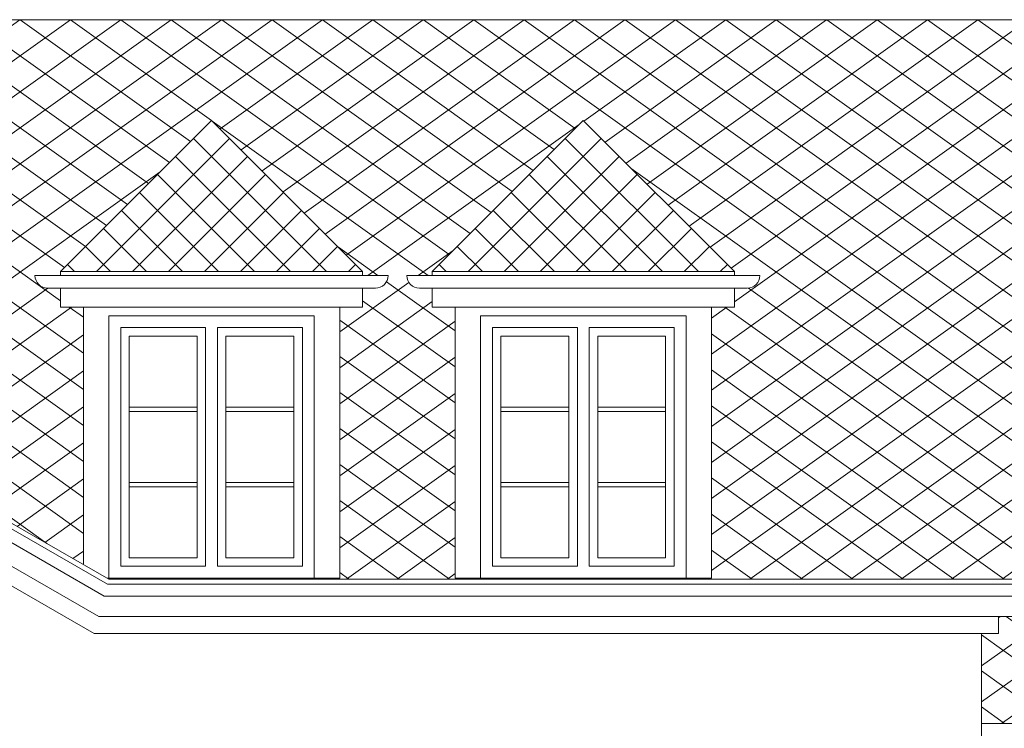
# Model space of a CAD drawing. Extents: x -394022 to -71759, y -12022 to 18278.
# Tile 76 of 91: x -105134 to -99334, y 7930 to 12101. Entities that reach past the tile are written whole.
import ezdxf

# ---------------------------------------------------------------- set-up
doc = ezdxf.new("R2010")
doc.units = 0
doc.header["$MEASUREMENT"] = 0
doc.layers.add('arch wypelnienia_Nr_Pióra__2', color=7, linetype='Continuous', lineweight=13, true_color=0x7f7f7f)
for name, color, linetype, lineweight in [('INWENT DACH_Nr_Pióra__21', 7, 'Continuous', 13), ('INWENT ODWODNIENIE_Nr_Pióra__5', 7, 'Continuous', 13), ('INWENT. OKNA_Nr_Pióra__21', 7, 'Continuous', 13), ('INWENT.ŚCIANY_Nr_Pióra__21', 7, 'Continuous', 13)]:
    doc.layers.add(name, color=color, linetype=linetype, lineweight=lineweight)

msp = doc.modelspace()

# ---------------------------------------------------------------- hatches: boundary and pattern name
at = {"layer": 'arch wypelnienia_Nr_Pióra__2', "linetype": 'Continuous'}
h = msp.add_hatch(dxfattribs=at)
h.set_pattern_fill('Concrete_Block', color=256, style=0, pattern_type=2)
h.set_pattern_definition([(35.5377, (-95628.74, 12100.65), (-148.4924, 106.066), []), (144.4623, (-95628.74, 12100.65), (148.4924, 106.066), [])])
h.paths.add_polyline_path([(-106568.7, 12100.6), (-106568.7, 11203.2), (-106263.7, 11508.2), (-105373.7, 10618.2), (-105373.7, 10594.7), (-105223.7, 10594.7, -0.411875), (-105298.7, 10520.3), (-105373.7, 10520.3), (-105373.7, 10408.2), (-105508.7, 10408.2), (-105508.7, 9324.8), (-104758.7, 8894.3), (-104758.7, 10408.2), (-104893.7, 10408.2), (-104893.7, 10520.3), (-104968.7, 10520.3, -0.411875), (-105043.7, 10594.7), (-104893.7, 10594.7), (-104893.7, 10595.3), (-104893.7, 10618.2), (-104003.7, 11508.2), (-103113.7, 10618.2), (-103113.7, 10595.3), (-102963.7, 10595.3, -0.414214), (-103038.7, 10520.3), (-103113.7, 10520.3), (-103113.7, 10408.2), (-103248.7, 10408.2), (-103248.7, 8813.2), (-104617.4, 8813.2), (-104608.7, 8808.2), (-99138.7, 8808.2), (-99138.7, 8778.2), (-99168.7, 8778.2), (-99168.7, 8708.2), (-99268.7, 8708.2), (-99268.7, 8588.2), (-99368.7, 8588.2), (-99368.7, 8488.2), (-99468.7, 8488.2), (-99468.7, 7957.6), (-88298.7, 7957.6), (-88298.7, 7993.2), (-88318.7, 7993.2), (-88318.7, 8023.2), (-88338.7, 8023.2), (-88338.7, 8053.2), (-88358.7, 8053.2), (-88358.7, 8075), (-88367.1, 8075), (-88367.1, 8145.4), (-87898.7, 8765), (-87898.7, 10653.2), (-88098.7, 10653.2), (-88098.7, 10793.4), (-88173.7, 10793.4, -0.406237), (-88248.7, 10868.4), (-88098.7, 10869), (-86394.4, 12100.6), (-86948.7, 12100.6), (-86948.7, 11774.4), (-88138.7, 11774.4), (-88138.7, 12100.6), (-92528.7, 12100.6), (-92528.7, 12000.6), (-93328.7, 12000.6), (-93328.7, 12100.6), (-95628.7, 12100.6), (-95628.7, 11013.2), (-95133.7, 11508.2), (-94243.7, 10618.2), (-94243.7, 10594.7), (-94093.7, 10595.3, -0.414214), (-94168.7, 10520.3), (-94243.7, 10520.3), (-94243.7, 10408.2), (-94378.7, 10408.2), (-94378.7, 8813.2), (-95888.7, 8813.2), (-95888.7, 10408.2), (-96023.7, 10408.2), (-96023.7, 10520.3), (-96098.7, 10520.3, -0.411875), (-96173.7, 10594.7), (-96023.7, 10594.7), (-96023.7, 10595.3), (-96023.7, 10618.2), (-95703.8, 10938.1), (-96268.7, 10938.1), (-96268.7, 12100.6)], flags=0)
h.paths.add_polyline_path([(-91658.7, 10520.3, -0.411875), (-91733.7, 10594.7), (-91583.7, 10594.7), (-91583.7, 10618.2), (-90693.7, 11508.2), (-89803.7, 10618.2), (-89803.7, 10594.7), (-89653.7, 10594.7, -0.411875), (-89728.7, 10520.3), (-89803.7, 10520.3), (-89803.7, 10408.2), (-89938.7, 10408.2), (-89938.7, 8813.2), (-90088.7, 8813.2), (-91298.7, 8813.2), (-91448.7, 8813.2), (-91448.7, 10408.2), (-91583.7, 10408.2), (-91583.7, 10520.3)], flags=0)
h.paths.add_polyline_path([(-93948.7, 10520.3, -0.411875), (-94023.7, 10594.7), (-93873.7, 10594.7), (-93873.7, 10618.2), (-92983.7, 11508.2), (-92093.7, 10618.2), (-92093.7, 10594.7), (-91943.7, 10594.7, -0.411875), (-92018.7, 10520.3), (-92093.7, 10520.3), (-92093.7, 10408.2), (-92228.7, 10408.2), (-92228.7, 8813.2), (-92378.7, 8813.2), (-93588.7, 8813.2), (-93738.7, 8813.2), (-93738.7, 10408.2), (-93873.7, 10408.2), (-93873.7, 10520.3)], flags=0)
h.paths.add_polyline_path([(-98743.7, 10594.7), (-98593.7, 10594.7), (-98593.7, 10595.3), (-98593.7, 10618.2), (-97703.7, 11508.2), (-96813.7, 10618.2), (-96813.7, 10595.3), (-96663.7, 10595.3, -0.414214), (-96738.7, 10520.3), (-96813.7, 10520.3), (-96813.7, 10408.2), (-96948.7, 10408.2), (-96948.7, 8813.2), (-98458.7, 8813.2), (-98458.7, 10408.2), (-98593.7, 10408.2), (-98593.7, 10520.3), (-98668.7, 10520.3, -0.411875)], flags=0)
h.paths.add_polyline_path([(-102778.7, 10520.3, -0.411875), (-102853.7, 10594.7), (-102703.7, 10594.7), (-102703.7, 10595.3), (-102703.7, 10618.2), (-101813.7, 11508.2), (-100923.7, 10618.2), (-100923.7, 10595.3), (-100773.7, 10595.3, -0.414214), (-100848.7, 10520.3), (-100923.7, 10520.3), (-100923.7, 10408.2), (-101058.7, 10408.2), (-101058.7, 8813.2), (-102568.7, 8813.2), (-102568.7, 10408.2), (-102703.7, 10408.2), (-102703.7, 10520.3)], flags=0)
h = msp.add_hatch(dxfattribs=at)
h.set_pattern_fill('Concrete_Block', color=256, style=0, pattern_type=2)
h.set_pattern_definition([(45, (-104003.74, 11508.18), (-106.066, 106.066), []), (135, (-104003.74, 11508.18), (106.066, 106.066), [])])
h.paths.add_polyline_path([(-103113.7, 10618.2), (-104003.7, 11508.2), (-104893.7, 10618.2)], flags=0)
h = msp.add_hatch(dxfattribs=at)
h.set_pattern_fill('Concrete_Block', color=256, style=0, pattern_type=2)
h.set_pattern_definition([(45, (-101813.74, 11508.18), (-106.066, 106.066), []), (135, (-101813.74, 11508.18), (106.066, 106.066), [])])
h.paths.add_polyline_path([(-100923.7, 10618.2), (-101813.7, 11508.2), (-102703.7, 10618.2)], flags=0)

# ---------------------------------------------------------------- linework, layer by layer
at = {"layer": 'INWENT DACH_Nr_Pióra__21', "linetype": 'Continuous'}
for p, q in [((-106568.7, 12100.6), (-96268.7, 12100.6)), ((-104893.7, 10618.2), (-104003.7, 11508.2)), ((-103113.7, 10618.2), (-104003.7, 11508.2)), ((-102703.7, 10618.2), (-101813.7, 11508.2)), ((-100923.7, 10618.2), (-101813.7, 11508.2)), ((-104893.7, 10618.2), (-103113.7, 10618.2)), ((-104893.7, 10594.7), (-104893.7, 10618.2)), ((-103113.7, 10594.7), (-103113.7, 10618.2)), ((-102703.7, 10618.2), (-100923.7, 10618.2)), ((-102703.7, 10594.7), (-102703.7, 10618.2)), ((-100923.7, 10594.7), (-100923.7, 10618.2)), ((-104893.7, 10408.2), (-104893.7, 10520.3)), ((-103113.7, 10408.2), (-103113.7, 10520.3)), ((-102703.7, 10408.2), (-102703.7, 10520.3)), ((-100923.7, 10408.2), (-100923.7, 10520.3)), ((-104893.7, 10408.2), (-103113.7, 10408.2)), ((-102703.7, 10408.2), (-100923.7, 10408.2))]:
    msp.add_line(p, q, dxfattribs=at)
at = {"layer": 'INWENT ODWODNIENIE_Nr_Pióra__5', "linetype": 'Continuous'}
for p, q in [((-105043.7, 10594.7), (-102963.7, 10594.7)), ((-102853.7, 10594.7), (-100773.7, 10594.7)), ((-103038.7, 10520.3), (-104968.7, 10520.3)), ((-100848.7, 10520.3), (-102778.7, 10520.3)), ((-99468.7, 7957.6), (-88298.7, 7957.6))]:
    msp.add_line(p, q, dxfattribs=at)
for centre, start, end in [((-104968.7, 10595.3), 180.45779, 270), ((-103038.7, 10595.3), 270, 0), ((-102778.7, 10595.3), 180.45779, 270), ((-100848.7, 10595.3), 270, 0)]:
    msp.add_arc(centre, 75, start, end, dxfattribs=at)
at = {"layer": 'INWENT. OKNA_Nr_Pióra__21', "linetype": 'Continuous'}
for p, q in [((-104538.7, 10288.2), (-104038.7, 10288.2)), ((-104538.7, 8883.2), (-104538.7, 10288.2)), ((-104038.7, 8883.2), (-104038.7, 10288.2)), ((-103968.7, 8883.2), (-103968.7, 10288.2)), ((-103968.7, 10288.2), (-103468.7, 10288.2)), ((-103468.7, 8883.2), (-103468.7, 10288.2)), ((-102348.7, 10288.2), (-101848.7, 10288.2)), ((-102348.7, 8883.2), (-102348.7, 10288.2)), ((-101848.7, 8883.2), (-101848.7, 10288.2)), ((-101778.7, 8883.2), (-101778.7, 10288.2)), ((-101778.7, 10288.2), (-101278.7, 10288.2)), ((-101278.7, 8883.2), (-101278.7, 10288.2)), ((-104488.7, 10238.2), (-104088.7, 10238.2)), ((-104488.7, 8933.2), (-104488.7, 10238.2)), ((-104088.7, 8933.2), (-104088.7, 10238.2)), ((-103918.7, 10238.2), (-103518.7, 10238.2)), ((-103918.7, 8933.2), (-103918.7, 10238.2)), ((-103518.7, 8933.2), (-103518.7, 10238.2)), ((-102298.7, 10238.2), (-101898.7, 10238.2)), ((-102298.7, 8933.2), (-102298.7, 10238.2)), ((-101898.7, 8933.2), (-101898.7, 10238.2)), ((-101728.7, 10238.2), (-101328.7, 10238.2)), ((-101728.7, 8933.2), (-101728.7, 10238.2)), ((-101328.7, 8933.2), (-101328.7, 10238.2)), ((-104488.7, 9820.6), (-104088.7, 9820.6)), ((-103918.7, 9820.6), (-103518.7, 9820.6)), ((-102298.7, 9820.6), (-101898.7, 9820.6)), ((-101728.7, 9820.6), (-101328.7, 9820.6)), ((-104488.7, 9794.6), (-104088.7, 9794.6)), ((-103918.7, 9794.6), (-103518.7, 9794.6)), ((-102298.7, 9794.6), (-101898.7, 9794.6)), ((-101728.7, 9794.6), (-101328.7, 9794.6)), ((-104488.7, 9376.8), (-104088.7, 9376.8)), ((-104488.7, 9350.8), (-104088.7, 9350.8)), ((-103918.7, 9376.8), (-103518.7, 9376.8)), ((-103918.7, 9350.8), (-103518.7, 9350.8)), ((-102298.7, 9376.8), (-101898.7, 9376.8)), ((-102298.7, 9350.8), (-101898.7, 9350.8)), ((-101728.7, 9376.8), (-101328.7, 9376.8)), ((-101728.7, 9350.8), (-101328.7, 9350.8)), ((-104488.7, 8933.2), (-104088.7, 8933.2)), ((-103918.7, 8933.2), (-103518.7, 8933.2)), ((-102298.7, 8933.2), (-101898.7, 8933.2)), ((-101728.7, 8933.2), (-101328.7, 8933.2)), ((-104538.7, 8883.2), (-104038.7, 8883.2)), ((-103968.7, 8883.2), (-103468.7, 8883.2)), ((-102348.7, 8883.2), (-101848.7, 8883.2)), ((-101778.7, 8883.2), (-101278.7, 8883.2))]:
    msp.add_line(p, q, dxfattribs=at)
at = {"layer": 'INWENT.ŚCIANY_Nr_Pióra__21', "linetype": 'Continuous'}
for p, q in [((-104758.7, 10408.2), (-104758.7, 8894.3)), ((-103248.7, 8813.2), (-103248.7, 10408.2)), ((-102568.7, 10408.2), (-102568.7, 8813.2)), ((-101058.7, 8813.2), (-101058.7, 10408.2)), ((-107308.7, 10358.2), (-104608.7, 8808.2)), ((-104608.7, 10358.2), (-103398.7, 10358.2)), ((-104608.7, 10358.2), (-104608.7, 8813.2)), ((-103398.7, 10358.2), (-103398.7, 8813.2)), ((-102418.7, 10358.2), (-101208.7, 10358.2)), ((-102418.7, 10358.2), (-102418.7, 8813.2)), ((-101208.7, 10358.2), (-101208.7, 8813.2)), ((-107308.7, 10323.6), (-104616.7, 8778.2)), ((-107308.7, 10242.9), (-104635.4, 8708.2)), ((-107308.7, 10104.5), (-104667.4, 8588.2)), ((-107308.7, 9989.2), (-104694.1, 8488.2)), ((-104617.4, 8813.2), (-103248.7, 8813.2)), ((-99138.7, 8778.2), (-104616.7, 8778.2)), ((-99138.7, 8808.2), (-104608.7, 8808.2)), ((-102568.7, 8813.2), (-101058.7, 8813.2)), ((-104635.4, 8708.2), (-99168.7, 8708.2)), ((-104667.4, 8588.2), (-99268.7, 8588.2)), ((-99368.7, 8488.2), (-99368.7, 8588.2)), ((-104694.1, 8488.2), (-99368.7, 8488.2)), ((-99468.7, 7808.2), (-99468.7, 8488.2))]:
    msp.add_line(p, q, dxfattribs=at)

doc.saveas('drawing.dxf')
